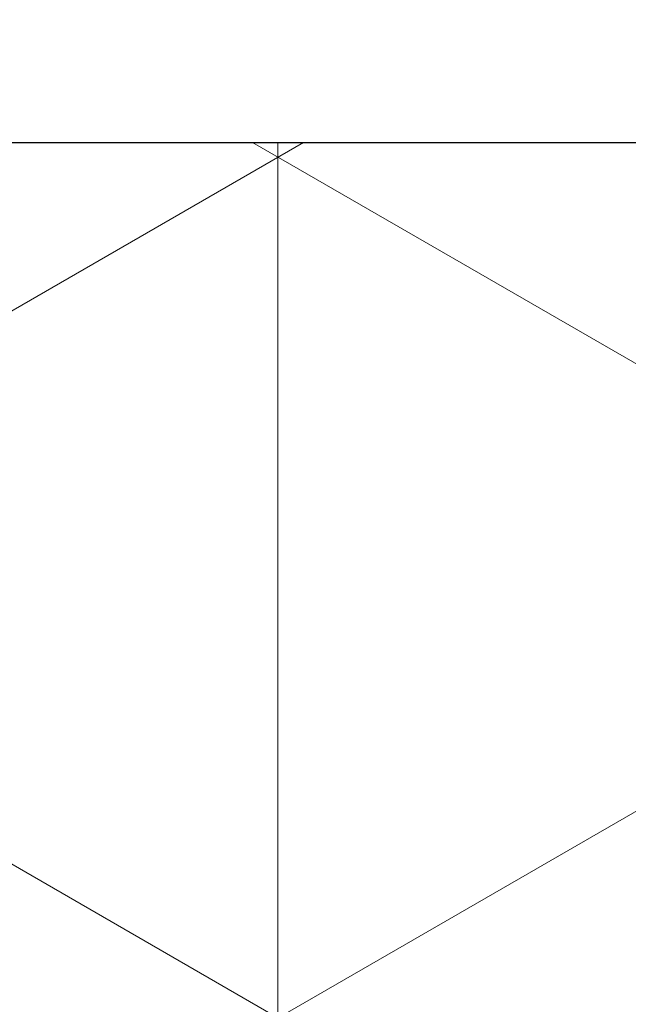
# Model space of a CAD drawing. Header units: millimetres. Extents: x -48448 to 452754, y -13941 to 17062.
# Tile 173 of 256: x 15131.85 to 15133.15, y 3616.25 to 3618.35. Entities that reach past the tile are written whole.
import ezdxf

# ---------------------------------------------------------------- set-up
doc = ezdxf.new("R2010")
doc.units = ezdxf.units.MM

msp = doc.modelspace()

# ---------------------------------------------------------------- hatches: boundary and pattern name
at = {"lineweight": 5}
h = msp.add_hatch(dxfattribs=at)
h.set_pattern_fill('ANSI31', color=256)
h.set_pattern_definition([(45, (-47770.6976, -3756.4557), (-2.24506403, 2.24506403), [])])
h.paths.add_polyline_path([(15251.3816, 3620.0862), (15091.3816, 3620.0862), (15091.3816, 3618.0862), (15251.3816, 3618.0862)])
h = msp.add_hatch(dxfattribs=at)
h.set_pattern_fill('NET3', color=256, scale=0.5, angle=90)
h.set_pattern_definition([(90, (-47770.6976, -3756.4557), (-1.5875, 1e-16), []), (150, (-47770.6976, -3756.4557), (-0.79375, -1.37481533), []), (210, (-47770.6976, -3756.4557), (0.79375, -1.37481533), [])])
h.paths.add_polyline_path([(15211.3816, 3618.0862), (15131.3816, 3618.0862), (15131.3816, 3602.0862), (15211.3816, 3602.0862)])

# ---------------------------------------------------------------- linework, layer by layer
msp.add_line((14973.8829, 3618.0862), (15376.4686, 3618.0862))
msp.add_lwpolyline([(15091.3816, 3618.0862), (15251.3816, 3618.0862), (15251.3816, 3620.0862), (15091.3816, 3620.0862)], close=True)
msp.add_lwpolyline([(15131.3816, 3602.0862), (15211.3816, 3602.0862), (15211.3816, 3618.0862), (15131.3816, 3618.0862)], close=True, dxfattribs=at)

doc.saveas('drawing.dxf')
